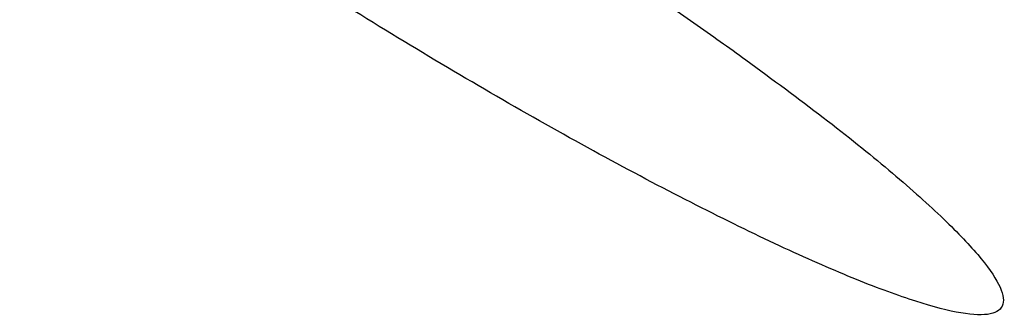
# Model space of a CAD drawing. Header units: millimetres. Extents: x 8 to 1023, y 12 to 832.
# Tile 221 of 256: x 873.649 to 874.93, y 156.676 to 157.061. Entities that reach past the tile are written whole.
import ezdxf

# ---------------------------------------------------------------- set-up
doc = ezdxf.new("R2010")
doc.units = ezdxf.units.MM

msp = doc.modelspace()

# ---------------------------------------------------------------- linework, layer by layer
at = {"color": 7, "linetype": 'Continuous', "lineweight": 30}
msp.add_open_spline([(874.5938, 157.0092), (874.5716, 157.0251), (874.5272, 157.0569), (874.4406, 157.1163), (874.3334, 157.1871), (874.2055, 157.2677), (874.0761, 157.3453), (873.9488, 157.4179), (873.8274, 157.4832), (873.7149, 157.5397), (873.6153, 157.5852), (873.5308, 157.6188), (873.4648, 157.639), (873.4184, 157.6456), (873.3938, 157.6381), (873.3908, 157.6171), (873.4103, 157.5828), (873.4506, 157.5368), (873.5115, 157.4799), (873.59, 157.4145), (873.685, 157.3417), (873.7928, 157.2641), (873.9111, 157.1836), (874.0363, 157.1023), (874.1652, 157.0227), (874.2943, 156.9466), (874.4197, 156.8766), (874.5383, 156.8143), (874.6461, 156.7619), (874.7406, 156.7205), (874.8181, 156.6921), (874.8772, 156.6767), (874.9153, 156.6756), (874.9321, 156.6881), (874.9263, 156.7144), (874.8991, 156.7531), (874.8506, 156.8035), (874.7826, 156.864), (874.6975, 156.9328), (874.6283, 156.9837), (874.5938, 157.0092)], degree=3, knots=[0, 0, 0, 0, 0.01637, 0.03274, 0.059336, 0.085931, 0.112591, 0.139251, 0.166058, 0.192866, 0.219838, 0.246812, 0.273894, 0.300977, 0.328065, 0.355153, 0.38214, 0.409127, 0.435953, 0.462778, 0.489453, 0.516127, 0.542726, 0.569323, 0.595952, 0.622581, 0.649337, 0.676093, 0.703016, 0.729941, 0.756998, 0.784056, 0.811155, 0.838254, 0.865282, 0.89231, 0.91923, 0.946149, 0.973075, 1, 1, 1, 1], dxfattribs=at)

doc.saveas('drawing.dxf')
